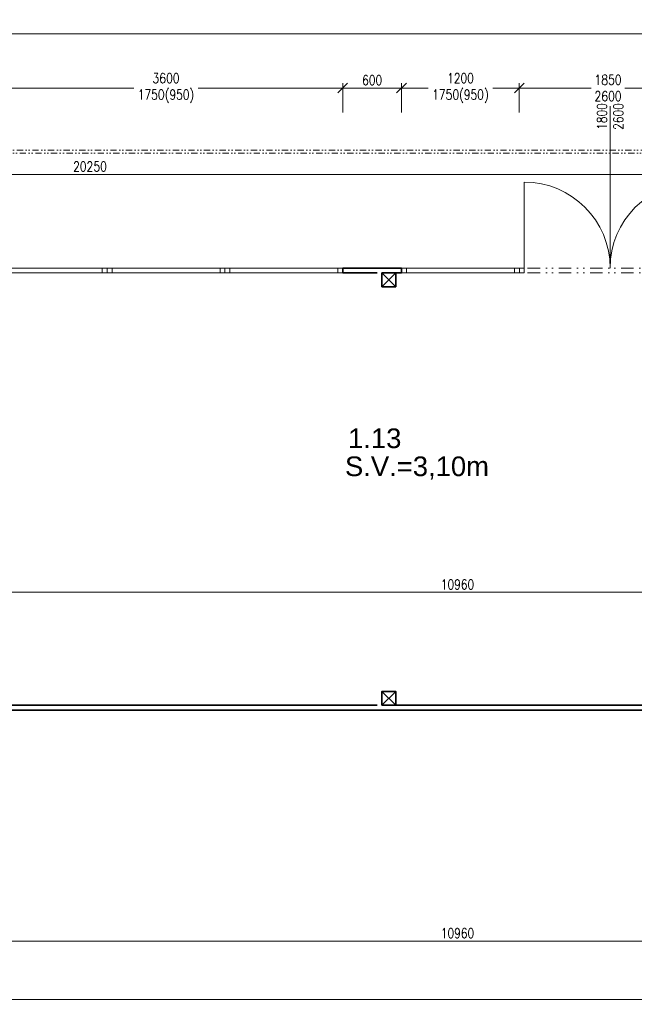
# Model space of a CAD drawing. Header units: millimetres. Extents: x -485339 to 350584, y -1189934 to 0.
# Tile 138 of 178: x 59504 to 65767, y -1099931 to -1089907. Entities that reach past the tile are written whole.
import ezdxf

# ---------------------------------------------------------------- set-up
doc = ezdxf.new("R2010")
doc.units = ezdxf.units.MM
doc.header["$LTSCALE"] = 10
doc.linetypes.add('DĚLICÍ2', pattern=[15.875, 6.35, -3.175, 0, -3.175, 0, -3.175])
doc.layers.get('Defpoints').update_dxf_attribs({"color": 201})
for name, color, linetype, lineweight in [('St__otvory_dveře', 40, 'Continuous', 18), ('St_kóty', 132, 'Continuous', 18), ('St_otvory_okna', 40, 'Continuous', 18), ('St_plocha_místnosti', 250, 'Continuous', 18), ('St_popis_otvory', 40, 'Continuous', 18), ('St_sloupy_opláštění_půdorys', 25, 'Continuous', 35), ('St_čáry_nad', 250, 'DĚLICÍ2', 18), ('St_čáry_obrys', 5, 'Continuous', 35)]:
    doc.layers.add(name, color=color, linetype=linetype, lineweight=lineweight)
doc.styles.add('Andy', font='arial.ttf')
doc.styles.get("Standard").update_dxf_attribs({"font": 'simplex.shx', "width": 0.8})
doc.dimstyles.new('stavebníM50 vnitřní', dxfattribs={"dimtxt": 100, "dimasz": 100, "dimexe": 50, "dimexo": 100, "dimgap": 30, "dimtad": 1, "dimdec": 0, "dimtxsty": 'Standard', "dimblk": 'OBLIQUE', "dimcen": 2.5, "dimclrd": 256, "dimclre": 256, "dimclrt": 256, "dimadec": 0, "dimazin": 0, "dimtfac": 1, "dimtdec": 0, "dimtmove": 2, "dimatfit": 2, "dimldrblk": 'OBLIQUE', "dimfxl": 250, "dimfxlon": 1, "dimlwd": -1, "dimlwe": -1, "dimarcsym": 0})

# ---------------------------------------------------------------- blocks, each defined once
blk = doc.blocks.new('G$C2F820337')
at = {"layer": 'St_sloupy_opláštění_půdorys', "ltscale": 2}
blk.add_lwpolyline([(-70, -70), (70, -70), (70, 70), (-70, 70)], close=True, dxfattribs=at)
for points in [[(-70, 70), (70, -70)], [(70, 70), (-70, -70)]]:
    blk.add_lwpolyline(points, dxfattribs=at)
blk = doc.blocks.new('G$C73FA397A')
at = {"layer": 'St__otvory_dveře', "ltscale": 2}
for points in [[(0, -50), (50, -50), (50, 0), (0, 0)], [(1800, -50), (1850, -50), (1850, 0), (1800, 0)]]:
    blk.add_lwpolyline(points, close=True, dxfattribs=at)
at = {"layer": 'St__otvory_dveře', "linetype": 'DĚLICÍ2', "ltscale": 2}
for points in [[(1800, 0), (50, 0)], [(1800, -50), (50, -50)]]:
    blk.add_lwpolyline(points, dxfattribs=at)
at = {"layer": 'St__otvory_dveře', "ltscale": 2}
for points in [[(50, -50), (50, -925)], [(1800, -50), (1800, -925)]]:
    blk.add_lwpolyline(points, dxfattribs=at)
for centre, start, end in [((50, -50), 270, 0), ((1800, -50), 180, 270)]:
    blk.add_arc(centre, 875, start, end, dxfattribs=at)
blk = doc.blocks.new('G$C325A9F68')
at = {"layer": 'St_otvory_okna', "ltscale": 2}
for points in [[(0, 0), (1200, 0), (1200, 50), (0, 50)], [(0, 0), (50, 0), (50, 50), (0, 50)], [(1200, 0), (1150, 0), (1150, 50), (1200, 50)]]:
    blk.add_lwpolyline(points, close=True, dxfattribs=at)
blk = doc.blocks.new('_OBLIQUE')
at = {"color": 0, "linetype": 'ByBlock'}
blk.add_line((-0.5, -0.5), (0.5, 0.5), dxfattribs=at)
blk = doc.blocks.new('*D5977')
at = {"layer": 'Defpoints', "color": 0}
for p in [(58485, -1096291), (69445, -1096341), (69445, -1099287)]:
    blk.add_point(p, dxfattribs=at)
at = {"layer": 'St_kóty'}
for p, q in [((58485, -1099037), (58485, -1099337)), ((69445, -1099037), (69445, -1099337)), ((58485, -1099287), (69445, -1099287))]:
    blk.add_line(p, q, dxfattribs=at)
at = {"layer": 'St_kóty', "linetype": 'ByBlock', "xscale": 100, "yscale": 100, "zscale": 100, "rotation": 180}
blk.add_blockref('_OBLIQUE', (58485, -1099287), dxfattribs=at)
at = {"layer": 'St_kóty', "linetype": 'ByBlock', "xscale": 100, "yscale": 100, "zscale": 100}
blk.add_blockref('_OBLIQUE', (69445, -1099287), dxfattribs=at)
at = {"layer": 'St_kóty', "insert": (63965, -1099207), "char_height": 100, "attachment_point": 5}
blk.add_mtext('10960', dxfattribs=at)
blk = doc.blocks.new('*D6004')
at = {"layer": 'Defpoints', "color": 0}
for p in [(47745, -1096935), (69445, -1096935), (69445, -1099881)]:
    blk.add_point(p, dxfattribs=at)
at = {"layer": 'St_kóty'}
for p, q in [((47745, -1099631), (47745, -1099931)), ((69445, -1099631), (69445, -1099931)), ((47745, -1099881), (69445, -1099881))]:
    blk.add_line(p, q, dxfattribs=at)
at = {"layer": 'St_kóty', "linetype": 'ByBlock', "xscale": 100, "yscale": 100, "zscale": 100, "rotation": 180}
blk.add_blockref('_OBLIQUE', (47745, -1099881), dxfattribs=at)
at = {"layer": 'St_kóty', "linetype": 'ByBlock', "xscale": 100, "yscale": 100, "zscale": 100}
blk.add_blockref('_OBLIQUE', (69445, -1099881), dxfattribs=at)
at = {"layer": 'St_kóty', "insert": (58595, -1099801), "char_height": 100, "attachment_point": 5}
blk.add_mtext('21700', dxfattribs=at)
blk = doc.blocks.new('*D6015')
at = {"layer": 'Defpoints', "color": 0}
for p in [(69445, -1090053), (47745, -1091160), (69445, -1092274)]:
    blk.add_point(p, dxfattribs=at)
at = {"layer": 'St_kóty'}
for p, q in [((47745, -1090303), (47745, -1090003)), ((47745, -1090053), (69445, -1090053)), ((69445, -1090303), (69445, -1090003))]:
    blk.add_line(p, q, dxfattribs=at)
at = {"layer": 'St_kóty', "linetype": 'ByBlock', "xscale": 100, "yscale": 100, "zscale": 100, "rotation": 180}
blk.add_blockref('_OBLIQUE', (47745, -1090053), dxfattribs=at)
at = {"layer": 'St_kóty', "linetype": 'ByBlock', "xscale": 100, "yscale": 100, "zscale": 100}
blk.add_blockref('_OBLIQUE', (69445, -1090053), dxfattribs=at)
at = {"layer": 'St_kóty', "insert": (58595, -1089973), "char_height": 100, "attachment_point": 5}
blk.add_mtext('21700', dxfattribs=at)
blk = doc.blocks.new('*D6029')
at = {"layer": 'Defpoints', "color": 0}
for p in [(62795, -1090603), (59195, -1093311), (62795, -1093311)]:
    blk.add_point(p, dxfattribs=at)
at = {"layer": 'St_kóty'}
for p, q in [((59195, -1090853), (59195, -1090553)), ((62795, -1090853), (62795, -1090553)), ((59195, -1090603), (60666, -1090603)), ((62795, -1090603), (61324, -1090603))]:
    blk.add_line(p, q, dxfattribs=at)
at = {"layer": 'St_kóty', "linetype": 'ByBlock', "xscale": 100, "yscale": 100, "zscale": 100, "rotation": 180}
blk.add_blockref('_OBLIQUE', (59195, -1090603), dxfattribs=at)
at = {"layer": 'St_kóty', "linetype": 'ByBlock', "xscale": 100, "yscale": 100, "zscale": 100}
blk.add_blockref('_OBLIQUE', (62795, -1090603), dxfattribs=at)
at = {"layer": 'St_kóty', "insert": (60995, -1090603), "char_height": 100, "attachment_point": 5}
blk.add_mtext('3600\\P1750(950)', dxfattribs=at)
blk = doc.blocks.new('*D6030')
at = {"layer": 'Defpoints', "color": 0}
for p in [(63395, -1090603), (62795, -1093311), (63395, -1093311)]:
    blk.add_point(p, dxfattribs=at)
at = {"layer": 'St_kóty'}
for p, q in [((62795, -1090853), (62795, -1090553)), ((63395, -1090853), (63395, -1090553)), ((62795, -1090603), (63395, -1090603))]:
    blk.add_line(p, q, dxfattribs=at)
at = {"layer": 'St_kóty', "linetype": 'ByBlock', "xscale": 100, "yscale": 100, "zscale": 100, "rotation": 180}
blk.add_blockref('_OBLIQUE', (62795, -1090603), dxfattribs=at)
at = {"layer": 'St_kóty', "linetype": 'ByBlock', "xscale": 100, "yscale": 100, "zscale": 100}
blk.add_blockref('_OBLIQUE', (63395, -1090603), dxfattribs=at)
at = {"layer": 'St_kóty', "insert": (63095, -1090523), "char_height": 100, "attachment_point": 5}
blk.add_mtext('600', dxfattribs=at)
blk = doc.blocks.new('*D6031')
at = {"layer": 'Defpoints', "color": 0}
for p in [(64595, -1090603), (63395, -1093311), (64595, -1093311)]:
    blk.add_point(p, dxfattribs=at)
at = {"layer": 'St_kóty'}
for p, q in [((63395, -1090853), (63395, -1090553)), ((64595, -1090853), (64595, -1090553)), ((63395, -1090603), (63666, -1090603)), ((64595, -1090603), (64324, -1090603))]:
    blk.add_line(p, q, dxfattribs=at)
at = {"layer": 'St_kóty', "linetype": 'ByBlock', "xscale": 100, "yscale": 100, "zscale": 100, "rotation": 180}
blk.add_blockref('_OBLIQUE', (63395, -1090603), dxfattribs=at)
at = {"layer": 'St_kóty', "linetype": 'ByBlock', "xscale": 100, "yscale": 100, "zscale": 100}
blk.add_blockref('_OBLIQUE', (64595, -1090603), dxfattribs=at)
at = {"layer": 'St_kóty', "insert": (63995, -1090603), "char_height": 100, "attachment_point": 5}
blk.add_mtext('1200\\P1750(950)', dxfattribs=at)
blk = doc.blocks.new('*D6032')
at = {"layer": 'Defpoints', "color": 0}
for p in [(66445, -1090603), (64595, -1093311), (66445, -1093311)]:
    blk.add_point(p, dxfattribs=at)
at = {"layer": 'St_kóty'}
for p, q in [((64595, -1090853), (64595, -1090553)), ((66445, -1090853), (66445, -1090553)), ((64595, -1090603), (65328, -1090603)), ((66445, -1090603), (65670, -1090603))]:
    blk.add_line(p, q, dxfattribs=at)
at = {"layer": 'St_kóty', "linetype": 'ByBlock', "xscale": 100, "yscale": 100, "zscale": 100, "rotation": 180}
blk.add_blockref('_OBLIQUE', (64595, -1090603), dxfattribs=at)
at = {"layer": 'St_kóty', "linetype": 'ByBlock', "xscale": 100, "yscale": 100, "zscale": 100}
blk.add_blockref('_OBLIQUE', (66445, -1090603), dxfattribs=at)
at = {"layer": 'St_kóty', "insert": (65499, -1090603), "char_height": 100, "attachment_point": 5}
blk.add_mtext('1850\\P2600', dxfattribs=at)
blk = doc.blocks.new('*D6068')
at = {"layer": 'Defpoints', "color": 0}
for p in [(69445, -1095737), (58485, -1096885), (69445, -1096935)]:
    blk.add_point(p, dxfattribs=at)
at = {"layer": 'St_kóty'}
for p, q in [((58485, -1095987), (58485, -1095687)), ((58485, -1095737), (69445, -1095737)), ((69445, -1095987), (69445, -1095687))]:
    blk.add_line(p, q, dxfattribs=at)
at = {"layer": 'St_kóty', "linetype": 'ByBlock', "xscale": 100, "yscale": 100, "zscale": 100, "rotation": 180}
blk.add_blockref('_OBLIQUE', (58485, -1095737), dxfattribs=at)
at = {"layer": 'St_kóty', "linetype": 'ByBlock', "xscale": 100, "yscale": 100, "zscale": 100}
blk.add_blockref('_OBLIQUE', (69445, -1095737), dxfattribs=at)
at = {"layer": 'St_kóty', "insert": (63965, -1095657), "char_height": 100, "attachment_point": 5}
blk.add_mtext('10960', dxfattribs=at)
blk = doc.blocks.new('*D6073')
at = {"layer": 'Defpoints', "color": 0}
for p in [(70345, -1091235), (70345, -1091482), (50095, -1091837)]:
    blk.add_point(p, dxfattribs=at)
at = {"layer": 'St_kóty'}
for p, q in [((70345, -1091335), (70345, -1091532)), ((50095, -1091732), (50095, -1091432)), ((50095, -1091482), (70345, -1091482))]:
    blk.add_line(p, q, dxfattribs=at)
at = {"layer": 'St_kóty', "linetype": 'ByBlock', "xscale": 100, "yscale": 100, "zscale": 100, "rotation": 180}
blk.add_blockref('_OBLIQUE', (50095, -1091482), dxfattribs=at)
at = {"layer": 'St_kóty', "linetype": 'ByBlock', "xscale": 100, "yscale": 100, "zscale": 100}
blk.add_blockref('_OBLIQUE', (70345, -1091482), dxfattribs=at)
at = {"layer": 'St_kóty', "insert": (60220, -1091402), "char_height": 100, "attachment_point": 5}
blk.add_mtext('20250', dxfattribs=at)

msp = doc.modelspace()

# ---------------------------------------------------------------- linework, layer by layer
at = {"layer": 'St_popis_otvory'}
msp.add_lwpolyline([(65520.3, -1090787.9), (65520.3, -1092435.4)], dxfattribs=at)
at = {"layer": 'St_čáry_nad'}
for points in [[(50096.3, -1092435.4), (50096.3, -1091235.4), (69445.3, -1091235.4), (70345.3, -1091235.4), (70345.3, -1095635.4)], [(50126.3, -1092435.4), (50126.3, -1091265.4), (69445.3, -1091265.4), (70315.3, -1091265.4), (70315.3, -1095665.4)]]:
    msp.add_lwpolyline(points, dxfattribs=at)
at = {"layer": 'St_čáry_obrys'}
for points in [[(62795.3, -1092485.4), (62795.3, -1092435.4)], [(62795.3, -1092435.4), (63395.3, -1092435.4)], [(63395.3, -1092485.4), (63395.3, -1092435.4)], [(62795.3, -1092485.4), (63145.3, -1092485.4)], [(63195.3, -1092485.4), (63395.3, -1092485.4)], [(47745.3, -1096935.4), (69445.3, -1096935.4)], [(58485.3, -1096885.4), (63145.3, -1096885.4)], [(63195.3, -1096885.4), (69395.3, -1096885.4)]]:
    msp.add_lwpolyline(points, dxfattribs=at)

# ---------------------------------------------------------------- block references
at = {"layer": 'St__otvory_dveře', "xscale": -1, "rotation": 180}
msp.add_blockref('G$C73FA397A', (64595.3, -1092485.4), dxfattribs=at)
at = {"layer": 'St_otvory_okna', "ltscale": 2}
for p in [(59195.3, -1092485.4), (60395.3, -1092485.4), (61595.3, -1092485.4), (63395.3, -1092485.4)]:
    msp.add_blockref('G$C325A9F68', p, dxfattribs=at)
at = {"layer": 'St_sloupy_opláštění_půdorys', "ltscale": 2}
for p in [(63265.3, -1092555.4), (63265.3, -1096815.4)]:
    msp.add_blockref('G$C2F820337', p, dxfattribs=at)

# ---------------------------------------------------------------- texts
at = {"layer": 'St_plocha_místnosti', "ltscale": 2, "style": 'Andy'}
for s, p in [('1.13', (62849.6, -1094268.7)), ('S.V.=3,10m', (62818.4, -1094554))]:
    msp.add_text(s, height=200, dxfattribs=at).set_placement(p)
at = {"layer": 'St_popis_otvory', "insert": (65520.3, -1090893), "char_height": 100, "width": 1342.526, "attachment_point": 5, "rotation": 90}
msp.add_mtext('1800\\P2600', dxfattribs=at)

# ---------------------------------------------------------------- dimensions: what is measured, and where the dimension line sits
at = {"layer": 'St_kóty'}
for base, p1, p2, picture, middle in [((69445.3, -1090053.1), (47745.3, -1091160.1), (69445.3, -1092273.8), '*D6015', (58595.3, -1089973.1)), ((63395.3, -1090603.1), (62795.3, -1093311.3), (63395.3, -1093311.3), '*D6030', (63095.3, -1090523.1)), ((70345.2509, -1091482.0822), (50094.7992, -1091836.7683), (70345.2509, -1091235.3912), '*D6073', (60220.0251, -1091402.0822)), ((69445.3, -1095737), (58485.3, -1096885.4), (69445.3, -1096935.4), '*D6068', (63965.3, -1095657)), ((69445.3, -1099287), (58485.3, -1096291.5), (69445.3, -1096341.5), '*D5977', (63965.3, -1099207)), ((69445.3, -1099881), (47745.3, -1096935.4), (69445.3, -1096935.4), '*D6004', (58595.3, -1099801))]:
    dim = msp.add_linear_dim(base=base, p1=p1, p2=p2, dimstyle='stavebníM50 vnitřní', dxfattribs=at)
    dim.commit()
    dim.dimension.update_dxf_attribs({"geometry": picture, "text_midpoint": middle})
for base, p1, p2, text, picture, middle in [((62795.3, -1090603.1), (59195.3, -1093311.3), (62795.3, -1093311.3), '<>\\P1750(950)', '*D6029', (60995.3, -1090603.1)), ((64595.3, -1090603.1), (63395.3, -1093311.3), (64595.3, -1093311.3), '<>\\P1750(950)', '*D6031', (63995.3, -1090603.1)), ((66445.3, -1090603.1), (64595.3, -1093311.3), (66445.3, -1093311.3), '<>\\P2600', '*D6032', (65499, -1090603.1))]:
    dim = msp.add_linear_dim(base=base, p1=p1, p2=p2, text=text, dimstyle='stavebníM50 vnitřní', dxfattribs=at)
    dim.commit()
    dim.dimension.update_dxf_attribs({"geometry": picture, "text_midpoint": middle, "dimtype": 160})

doc.saveas('drawing.dxf')
